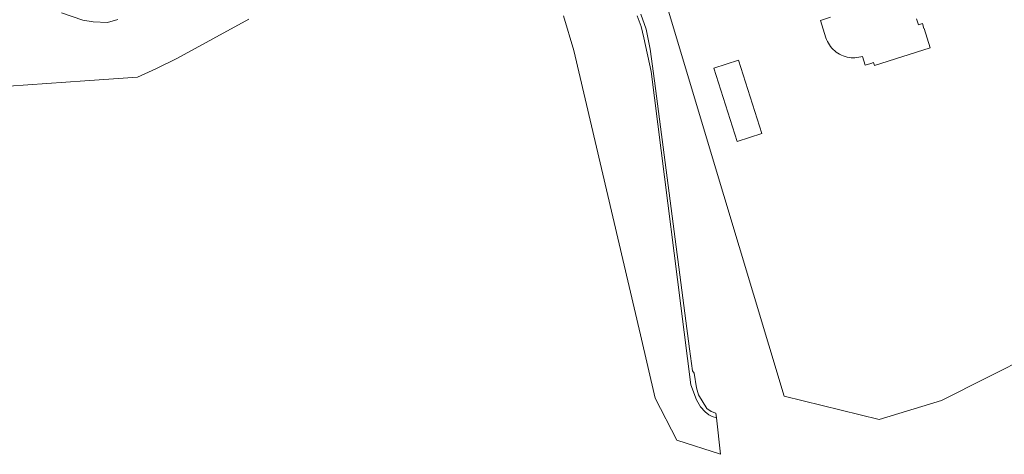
# Model space of a CAD drawing. Header units: metres. Extents: x 140908 to 142262, y 410756 to 411467.
# Tile 2 of 13: x 141408 to 141948, y 410756 to 410994. Entities that reach past the tile are written whole.
import ezdxf

# ---------------------------------------------------------------- set-up
doc = ezdxf.new("R2010")
doc.units = ezdxf.units.M
doc.layers.add('B-WE-KG-GRENS_PERCEEL-GV', color=150, linetype='Continuous', lineweight=18)

msp = doc.modelspace()

# ---------------------------------------------------------------- linework, layer by layer
at = {"layer": 'B-WE-KG-GRENS_PERCEEL-GV'}
for points in [[(141970.47, 411135.075), (141946.052, 411128.303), (141959.445, 411085.28), (141926.935, 411077.967), (141902.188, 411072.559), (141878.152, 411066.994), (141851.815, 411061.068), (141850.838, 411060.848), (141828.339, 411055.787), (141804.876, 411050.509), (141776.604, 411044.149), (141770.659, 411088.918), (141755.133, 411080.394), (141744.475, 411080.804), (141745.336, 411066.467), (141750.14, 411044.886), (141750.71, 411042.153), (141761.638, 411005.72), (141785.647, 410925.682), (141827.083, 410787.545), (141879.047, 410774.743), (141913.377, 410785.223), (141988.05, 410822.933)], [(141430.958, 410997.869), (141442.551, 410993.978), (141448.357, 410993.055), (141456.167, 410992.702), (141461.907, 410994.324)], [(141461.907, 410994.324), (141456.167, 410992.702), (141448.357, 410993.055), (141442.551, 410993.978), (141430.958, 410997.869)], [(141706.068, 410996.257), (141711.794, 410977.341), (141748.282, 410821.207), (141756.377, 410786.424), (141768.245, 410763.345), (141792.077, 410755.655), (141789.946, 410775.694), (141787.65, 410776.363), (141785.842, 410777.291), (141783.722, 410778.948), (141781.16, 410781.746), (141779.016, 410785.585), (141775.824, 410793.842), (141754.07, 410965.818), (141750.202, 410984.124), (141748.626, 410990.41), (141746.502, 410996.294)], [(141746.502, 410996.294), (141748.626, 410990.41), (141750.202, 410984.124), (141754.07, 410965.818), (141775.824, 410793.842), (141779.016, 410785.585), (141781.16, 410781.746), (141783.722, 410778.948), (141785.842, 410777.291), (141787.65, 410776.363), (141789.946, 410775.694), (141789.679, 410778.203), (141787.041, 410779.187), (141784.648, 410780.756), (141780.087, 410788.346), (141779.079, 410792.173), (141777.701, 410800.184), (141776.85, 410801.42), (141775.194, 410813.568), (141772.519, 410833.088), (141755.974, 410960.619), (141753.596, 410978.046), (141751.339, 410989.019), (141748.418, 410997.137)], [(141402.134, 410957.637), (141443.731, 410960.615), (141472.598, 410962.589), (141482.591, 410967.166), (141494.094, 410972.909), (141533.689, 410994.492)], [(141899.602, 410994.705), (141900.655, 410991.361), (141902.809, 410992.05), (141903.696, 410989.252), (141903.757, 410989.263), (141907.131, 410978.675), (141876.623, 410968.931), (141876.082, 410970.612), (141874.614, 410970.143), (141871.541, 410969.161), (141870.026, 410973.918), (141869.121, 410973.742), (141868.052, 410973.505), (141866.969, 410973.342), (141865.877, 410973.254), (141864.782, 410973.24), (141863.689, 410973.302), (141862.602, 410973.438), (141861.528, 410973.649), (141860.47, 410973.933), (141859.434, 410974.289), (141858.425, 410974.714), (141857.448, 410975.208), (141856.507, 410975.768), (141855.606, 410976.391), (141854.75, 410977.075), (141853.943, 410977.815), (141853.189, 410978.609), (141852.491, 410979.453), (141851.852, 410980.342), (141851.276, 410981.274), (141850.765, 410982.242), (141850.322, 410983.244), (141849.948, 410984.273), (141846.915, 410993.789), (141852.503, 410995.567)]]:
    msp.add_lwpolyline(points, dxfattribs=at)
msp.add_lwpolyline([(141801.301, 410927.389), (141788.456, 410967.59), (141801.974, 410971.89), (141814.83, 410931.712)], close=True, dxfattribs=at)

doc.saveas('drawing.dxf')
